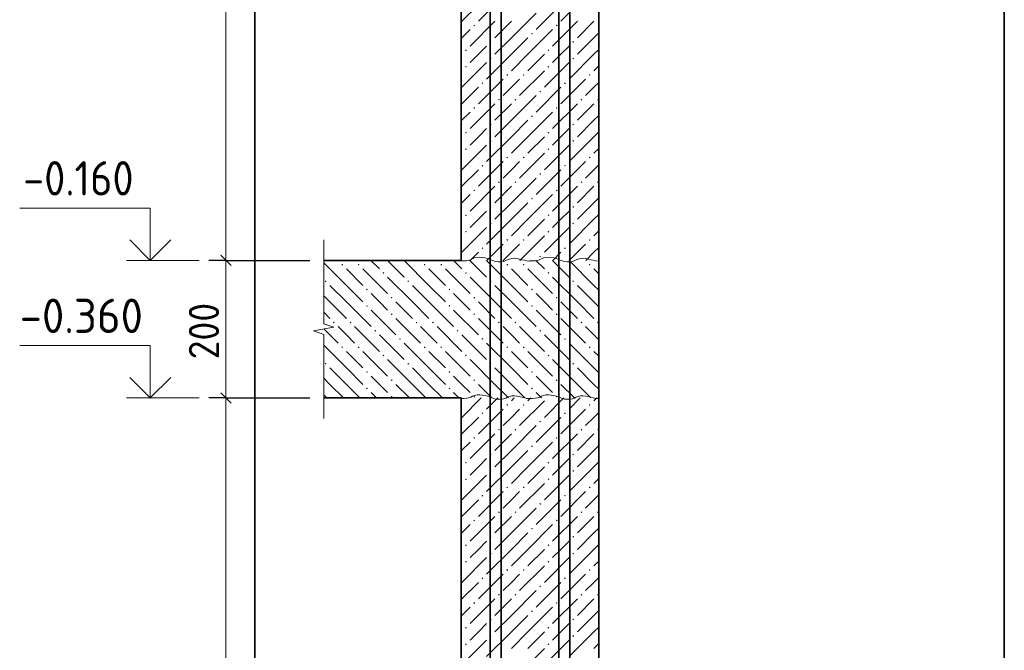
# Model space of a CAD drawing. Header units: millimetres. Extents: x 0 to 42000, y 0 to 29700.
# Tile 10 of 12: x 20915 to 28076, y 15964 to 20550. Entities that reach past the tile are written whole.
import ezdxf

# ---------------------------------------------------------------- set-up
doc = ezdxf.new("R2010")
doc.units = ezdxf.units.MM
doc.linetypes.add('______2', pattern=[270, 200, -70])
for name, color, linetype, lineweight in [('Standard', 7, 'Continuous', 25), ('Выпуски ДОП Г-обр.', 52, 'Continuous', 25), ('ЖБ Перекрытие верхний уровень', 7, '______2', 25), ('ЖБ Пилон', 7, 'Continuous', 35), ('Размерная линия_ общее', 7, 'Continuous', 13)]:
    doc.layers.add(name, color=color, linetype=linetype, lineweight=lineweight)
doc.styles.add('ISOCPEUR', font='txt')

msp = doc.modelspace()

# ---------------------------------------------------------------- hatches: boundary and pattern name
at = {"layer": 'ЖБ Перекрытие верхний уровень', "linetype": 'Continuous', "lineweight": 18, "transparency": 33554687}
for points in [[(23254.2, 18768.4), (23260.7, 18774.9), (23267.2, 18768.4), (23260.7, 18761.9)], [(23374.2, 18768.4), (23380.7, 18774.9), (23387.2, 18768.4), (23380.7, 18761.9)], [(23854.2, 18768.4), (23860.7, 18774.9), (23867.2, 18768.4), (23860.7, 18761.9)], [(23974.2, 18768.4), (23980.7, 18774.9), (23987.2, 18768.4), (23980.7, 18761.9)], [(24454.2, 18768.4), (24460.7, 18774.9), (24467.2, 18768.4), (24460.7, 18761.9)], [(24574.2, 18768.4), (24580.7, 18774.9), (24587.2, 18768.4), (24580.7, 18761.9)], [(25054.2, 18768.4), (25060.7, 18774.9), (25067.2, 18768.4), (25060.7, 18761.9)], [(23554.2, 18708.4), (23560.7, 18714.9), (23567.2, 18708.4), (23560.7, 18701.9)], [(24154.2, 18708.4), (24160.7, 18714.9), (24167.2, 18708.4), (24160.7, 18701.9)], [(24754.2, 18708.4), (24760.7, 18714.9), (24767.2, 18708.4), (24760.7, 18701.9)], [(23134.2, 18648.4), (23140.7, 18654.9), (23147.2, 18648.4), (23140.7, 18641.9)], [(23734.2, 18648.4), (23740.7, 18654.9), (23747.2, 18648.4), (23740.7, 18641.9)], [(24334.2, 18648.4), (24340.7, 18654.9), (24347.2, 18648.4), (24340.7, 18641.9)], [(24934.2, 18648.4), (24940.7, 18654.9), (24947.2, 18648.4), (24940.7, 18641.9)], [(23434.2, 18588.4), (23440.7, 18594.9), (23447.2, 18588.4), (23440.7, 18581.9)], [(24034.2, 18588.4), (24040.7, 18594.9), (24047.2, 18588.4), (24040.7, 18581.9)], [(24634.2, 18588.4), (24640.7, 18594.9), (24647.2, 18588.4), (24640.7, 18581.9)], [(23434.2, 18468.4), (23440.7, 18474.9), (23447.2, 18468.4), (23440.7, 18461.9)], [(23614.2, 18528.4), (23620.7, 18534.9), (23627.2, 18528.4), (23620.7, 18521.9)], [(24034.2, 18468.4), (24040.7, 18474.9), (24047.2, 18468.4), (24040.7, 18461.9)], [(24214.2, 18528.4), (24220.7, 18534.9), (24227.2, 18528.4), (24220.7, 18521.9)], [(24634.2, 18468.4), (24640.7, 18474.9), (24647.2, 18468.4), (24640.7, 18461.9)], [(24814.2, 18528.4), (24820.7, 18534.9), (24827.2, 18528.4), (24820.7, 18521.9)], [(23614.2, 18408.4), (23620.7, 18414.9), (23627.2, 18408.4), (23620.7, 18401.9)], [(24214.2, 18408.4), (24220.7, 18414.9), (24227.2, 18408.4), (24220.7, 18401.9)], [(24814.2, 18408.4), (24820.7, 18414.9), (24827.2, 18408.4), (24820.7, 18401.9)], [(23194.2, 18348.4), (23200.7, 18354.9), (23207.2, 18348.4), (23200.7, 18341.9)], [(23314.2, 18348.4), (23320.7, 18354.9), (23327.2, 18348.4), (23320.7, 18341.9)], [(23794.2, 18348.4), (23800.7, 18354.9), (23807.2, 18348.4), (23800.7, 18341.9)], [(23914.2, 18348.4), (23920.7, 18354.9), (23927.2, 18348.4), (23920.7, 18341.9)], [(24394.2, 18348.4), (24400.7, 18354.9), (24407.2, 18348.4), (24400.7, 18341.9)], [(24514.2, 18348.4), (24520.7, 18354.9), (24527.2, 18348.4), (24520.7, 18341.9)], [(24994.2, 18348.4), (25000.7, 18354.9), (25007.2, 18348.4), (25000.7, 18341.9)], [(25114.2, 18348.4), (25120.7, 18354.9), (25125.9, 18349.6), (25125.9, 18347.2), (25120.7, 18341.9)], [(23494.2, 18288.4), (23500.7, 18294.9), (23507.2, 18288.4), (23500.7, 18281.9)], [(24094.2, 18288.4), (24100.7, 18294.9), (24107.2, 18288.4), (24100.7, 18281.9)], [(24694.2, 18288.4), (24700.7, 18294.9), (24707.2, 18288.4), (24700.7, 18281.9)], [(23674.2, 18228.4), (23680.7, 18234.9), (23687.2, 18228.4), (23680.7, 18221.9)], [(24274.2, 18228.4), (24280.7, 18234.9), (24287.2, 18228.4), (24280.7, 18221.9)], [(24874.2, 18228.4), (24880.7, 18234.9), (24887.2, 18228.4), (24880.7, 18221.9)], [(23254.2, 18168.4), (23260.7, 18174.9), (23267.2, 18168.4), (23260.7, 18161.9)], [(23374.2, 18168.4), (23380.7, 18174.9), (23387.2, 18168.4), (23380.7, 18161.9)], [(23854.2, 18168.4), (23860.7, 18174.9), (23867.2, 18168.4), (23860.7, 18161.9)], [(23974.2, 18168.4), (23980.7, 18174.9), (23987.2, 18168.4), (23980.7, 18161.9)], [(24454.2, 18168.4), (24460.7, 18174.9), (24467.2, 18168.4), (24460.7, 18161.9)], [(24574.2, 18168.4), (24580.7, 18174.9), (24587.2, 18168.4), (24580.7, 18161.9)], [(25054.2, 18168.4), (25060.7, 18174.9), (25067.2, 18168.4), (25060.7, 18161.9)], [(23134.2, 18048.4), (23140.7, 18054.9), (23147.2, 18048.4), (23140.7, 18041.9)], [(23554.2, 18108.4), (23560.7, 18114.9), (23567.2, 18108.4), (23560.7, 18101.9)], [(23734.2, 18048.4), (23740.7, 18054.9), (23747.2, 18048.4), (23740.7, 18041.9)], [(24154.2, 18108.4), (24160.7, 18114.9), (24167.2, 18108.4), (24160.7, 18101.9)], [(24334.2, 18048.4), (24340.7, 18054.9), (24347.2, 18048.4), (24340.7, 18041.9)], [(24754.2, 18108.4), (24760.7, 18114.9), (24767.2, 18108.4), (24760.7, 18101.9)], [(24934.2, 18048.4), (24940.7, 18054.9), (24947.2, 18048.4), (24940.7, 18041.9)], [(23434.2, 17988.4), (23440.7, 17994.9), (23447.2, 17988.4), (23440.7, 17981.9)], [(24034.2, 17988.4), (24040.7, 17994.9), (24047.2, 17988.4), (24040.7, 17981.9)], [(24634.2, 17988.4), (24640.7, 17994.9), (24647.2, 17988.4), (24640.7, 17981.9)], [(23614.2, 17928.4), (23620.7, 17934.9), (23627.2, 17928.4), (23620.7, 17921.9)], [(24214.2, 17928.4), (24220.7, 17934.9), (24227.2, 17928.4), (24220.7, 17921.9)], [(24814.2, 17928.4), (24820.7, 17934.9), (24827.2, 17928.4), (24820.7, 17921.9)], [(23434.2, 17868.4), (23440.7, 17874.9), (23447.2, 17868.4), (23440.7, 17861.9)], [(24034.2, 17868.4), (24040.7, 17874.9), (24047.2, 17868.4), (24040.7, 17861.9)], [(24634.2, 17868.4), (24640.7, 17874.9), (24647.2, 17868.4), (24640.7, 17861.9)], [(23614.2, 17808.4), (23620.7, 17814.9), (23627.2, 17808.4), (23620.7, 17801.9)], [(24214.2, 17808.4), (24220.7, 17814.9), (24227.2, 17808.4), (24220.7, 17801.9)], [(24814.2, 17808.4), (24820.7, 17814.9), (24827.2, 17808.4), (24820.7, 17801.9)]]:
    msp.add_hatch(color=7, dxfattribs=at).paths.add_polyline_path(points, flags=16)
at = {"layer": 'ЖБ Пилон', "linetype": 'Continuous', "lineweight": 18, "transparency": 33554687}
for points in [[(24214.2, 20508.4), (24220.7, 20514.9), (24227.2, 20508.4), (24220.7, 20501.9)], [(24814.2, 20508.4), (24820.7, 20514.9), (24827.2, 20508.4), (24820.7, 20501.9)], [(24634.2, 20448.4), (24640.7, 20454.9), (24647.2, 20448.4), (24640.7, 20441.9)], [(24334.2, 20388.4), (24340.7, 20394.9), (24347.2, 20388.4), (24340.7, 20381.9)], [(24934.2, 20388.4), (24940.7, 20394.9), (24947.2, 20388.4), (24940.7, 20381.9)], [(24154.2, 20328.4), (24160.7, 20334.9), (24167.2, 20328.4), (24160.7, 20321.9)], [(24334.2, 20268.4), (24340.7, 20274.9), (24347.2, 20268.4), (24340.7, 20261.9)], [(24754.2, 20328.4), (24760.7, 20334.9), (24767.2, 20328.4), (24760.7, 20321.9)], [(24934.2, 20268.4), (24940.7, 20274.9), (24947.2, 20268.4), (24940.7, 20261.9)], [(24154.2, 20208.4), (24160.7, 20214.9), (24167.2, 20208.4), (24160.7, 20201.9)], [(24754.2, 20208.4), (24760.7, 20214.9), (24767.2, 20208.4), (24760.7, 20201.9)], [(24454.2, 20148.4), (24460.7, 20154.9), (24467.2, 20148.4), (24460.7, 20141.9)], [(24574.2, 20148.4), (24580.7, 20154.9), (24587.2, 20148.4), (24580.7, 20141.9)], [(25054.2, 20148.4), (25060.7, 20154.9), (25067.2, 20148.4), (25060.7, 20141.9)], [(24274.2, 20088.4), (24280.7, 20094.9), (24287.2, 20088.4), (24280.7, 20081.9)], [(24874.2, 20088.4), (24880.7, 20094.9), (24887.2, 20088.4), (24880.7, 20081.9)], [(24694.2, 20028.4), (24700.7, 20034.9), (24707.2, 20028.4), (24700.7, 20021.9)], [(24214.2, 19908.4), (24220.7, 19914.9), (24227.2, 19908.4), (24220.7, 19901.9)], [(24394.2, 19968.4), (24400.7, 19974.9), (24407.2, 19968.4), (24400.7, 19961.9)], [(24514.2, 19968.4), (24520.7, 19974.9), (24527.2, 19968.4), (24520.7, 19961.9)], [(24814.2, 19908.4), (24820.7, 19914.9), (24827.2, 19908.4), (24820.7, 19901.9)], [(24994.2, 19968.4), (25000.7, 19974.9), (25007.2, 19968.4), (25000.7, 19961.9)], [(25114.2, 19968.4), (25120.7, 19974.9), (25125.9, 19969.6), (25125.9, 19967.2), (25120.7, 19961.9)], [(24634.2, 19848.4), (24640.7, 19854.9), (24647.2, 19848.4), (24640.7, 19841.9)], [(24334.2, 19788.4), (24340.7, 19794.9), (24347.2, 19788.4), (24340.7, 19781.9)], [(24934.2, 19788.4), (24940.7, 19794.9), (24947.2, 19788.4), (24940.7, 19781.9)], [(24154.2, 19728.4), (24160.7, 19734.9), (24167.2, 19728.4), (24160.7, 19721.9)], [(24754.2, 19728.4), (24760.7, 19734.9), (24767.2, 19728.4), (24760.7, 19721.9)], [(24334.2, 19668.4), (24340.7, 19674.9), (24347.2, 19668.4), (24340.7, 19661.9)], [(24934.2, 19668.4), (24940.7, 19674.9), (24947.2, 19668.4), (24940.7, 19661.9)], [(24154.2, 19608.4), (24160.7, 19614.9), (24167.2, 19608.4), (24160.7, 19601.9)], [(24454.2, 19548.4), (24460.7, 19554.9), (24467.2, 19548.4), (24460.7, 19541.9)], [(24574.2, 19548.4), (24580.7, 19554.9), (24587.2, 19548.4), (24580.7, 19541.9)], [(24754.2, 19608.4), (24760.7, 19614.9), (24767.2, 19608.4), (24760.7, 19601.9)], [(25054.2, 19548.4), (25060.7, 19554.9), (25067.2, 19548.4), (25060.7, 19541.9)], [(24274.2, 19488.4), (24280.7, 19494.9), (24287.2, 19488.4), (24280.7, 19481.9)], [(24874.2, 19488.4), (24880.7, 19494.9), (24887.2, 19488.4), (24880.7, 19481.9)], [(24694.2, 19428.4), (24700.7, 19434.9), (24707.2, 19428.4), (24700.7, 19421.9)], [(24394.2, 19368.4), (24400.7, 19374.9), (24407.2, 19368.4), (24400.7, 19361.9)], [(24514.2, 19368.4), (24520.7, 19374.9), (24527.2, 19368.4), (24520.7, 19361.9)], [(24994.2, 19368.4), (25000.7, 19374.9), (25007.2, 19368.4), (25000.7, 19361.9)], [(25114.2, 19368.4), (25120.7, 19374.9), (25125.9, 19369.6), (25125.9, 19367.2), (25120.7, 19361.9)], [(24214.2, 19308.4), (24220.7, 19314.9), (24227.2, 19308.4), (24220.7, 19301.9)], [(24814.2, 19308.4), (24820.7, 19314.9), (24827.2, 19308.4), (24820.7, 19301.9)], [(24334.2, 19188.4), (24340.7, 19194.9), (24347.2, 19188.4), (24340.7, 19181.9)], [(24634.2, 19248.4), (24640.7, 19254.9), (24647.2, 19248.4), (24640.7, 19241.9)], [(24934.2, 19188.4), (24940.7, 19194.9), (24947.2, 19188.4), (24940.7, 19181.9)], [(24154.2, 19128.4), (24160.7, 19134.9), (24167.2, 19128.4), (24160.7, 19121.9)], [(24754.2, 19128.4), (24760.7, 19134.9), (24767.2, 19128.4), (24760.7, 19121.9)], [(24334.2, 19068.4), (24340.7, 19074.9), (24347.2, 19068.4), (24340.7, 19061.9)], [(24934.2, 19068.4), (24940.7, 19074.9), (24947.2, 19068.4), (24940.7, 19061.9)], [(24154.2, 19008.4), (24160.7, 19014.9), (24167.2, 19008.4), (24160.7, 19001.9)], [(24754.2, 19008.4), (24760.7, 19014.9), (24767.2, 19008.4), (24760.7, 19001.9)], [(24454.2, 18948.4), (24460.7, 18954.9), (24467.2, 18948.4), (24460.7, 18941.9)], [(24574.2, 18948.4), (24580.7, 18954.9), (24587.2, 18948.4), (24580.7, 18941.9)], [(25054.2, 18948.4), (25060.7, 18954.9), (25067.2, 18948.4), (25060.7, 18941.9)], [(24274.2, 18888.4), (24280.7, 18894.9), (24287.2, 18888.4), (24280.7, 18881.9)], [(24694.2, 18828.4), (24700.7, 18834.9), (24707.2, 18828.4), (24700.7, 18821.9)], [(24874.2, 18888.4), (24880.7, 18894.9), (24887.2, 18888.4), (24880.7, 18881.9)], [(24274.2, 17688.4), (24280.7, 17694.9), (24287.2, 17688.4), (24280.7, 17681.9)], [(24454.2, 17748.4), (24460.7, 17754.9), (24467.2, 17748.4), (24460.7, 17741.9)], [(24574.2, 17748.4), (24580.7, 17754.9), (24587.2, 17748.4), (24580.7, 17741.9)], [(24874.2, 17688.4), (24880.7, 17694.9), (24887.2, 17688.4), (24880.7, 17681.9)], [(25054.2, 17748.4), (25060.7, 17754.9), (25067.2, 17748.4), (25060.7, 17741.9)], [(24694.2, 17628.4), (24700.7, 17634.9), (24707.2, 17628.4), (24700.7, 17621.9)], [(24394.2, 17568.4), (24400.7, 17574.9), (24407.2, 17568.4), (24400.7, 17561.9)], [(24514.2, 17568.4), (24520.7, 17574.9), (24527.2, 17568.4), (24520.7, 17561.9)], [(24994.2, 17568.4), (25000.7, 17574.9), (25007.2, 17568.4), (25000.7, 17561.9)], [(25114.2, 17568.4), (25120.7, 17574.9), (25125.9, 17569.6), (25125.9, 17567.2), (25120.7, 17561.9)], [(24214.2, 17508.4), (24220.7, 17514.9), (24227.2, 17508.4), (24220.7, 17501.9)], [(24814.2, 17508.4), (24820.7, 17514.9), (24827.2, 17508.4), (24820.7, 17501.9)], [(24634.2, 17448.4), (24640.7, 17454.9), (24647.2, 17448.4), (24640.7, 17441.9)], [(24154.2, 17328.4), (24160.7, 17334.9), (24167.2, 17328.4), (24160.7, 17321.9)], [(24334.2, 17388.4), (24340.7, 17394.9), (24347.2, 17388.4), (24340.7, 17381.9)], [(24754.2, 17328.4), (24760.7, 17334.9), (24767.2, 17328.4), (24760.7, 17321.9)], [(24934.2, 17388.4), (24940.7, 17394.9), (24947.2, 17388.4), (24940.7, 17381.9)], [(24334.2, 17268.4), (24340.7, 17274.9), (24347.2, 17268.4), (24340.7, 17261.9)], [(24934.2, 17268.4), (24940.7, 17274.9), (24947.2, 17268.4), (24940.7, 17261.9)], [(24154.2, 17208.4), (24160.7, 17214.9), (24167.2, 17208.4), (24160.7, 17201.9)], [(24754.2, 17208.4), (24760.7, 17214.9), (24767.2, 17208.4), (24760.7, 17201.9)], [(24454.2, 17148.4), (24460.7, 17154.9), (24467.2, 17148.4), (24460.7, 17141.9)], [(24574.2, 17148.4), (24580.7, 17154.9), (24587.2, 17148.4), (24580.7, 17141.9)], [(25054.2, 17148.4), (25060.7, 17154.9), (25067.2, 17148.4), (25060.7, 17141.9)], [(24274.2, 17088.4), (24280.7, 17094.9), (24287.2, 17088.4), (24280.7, 17081.9)], [(24874.2, 17088.4), (24880.7, 17094.9), (24887.2, 17088.4), (24880.7, 17081.9)], [(24394.2, 16968.4), (24400.7, 16974.9), (24407.2, 16968.4), (24400.7, 16961.9)], [(24514.2, 16968.4), (24520.7, 16974.9), (24527.2, 16968.4), (24520.7, 16961.9)], [(24694.2, 17028.4), (24700.7, 17034.9), (24707.2, 17028.4), (24700.7, 17021.9)], [(24994.2, 16968.4), (25000.7, 16974.9), (25007.2, 16968.4), (25000.7, 16961.9)], [(25114.2, 16968.4), (25120.7, 16974.9), (25125.9, 16969.6), (25125.9, 16967.2), (25120.7, 16961.9)], [(24214.2, 16908.4), (24220.7, 16914.9), (24227.2, 16908.4), (24220.7, 16901.9)], [(24814.2, 16908.4), (24820.7, 16914.9), (24827.2, 16908.4), (24820.7, 16901.9)], [(24634.2, 16848.4), (24640.7, 16854.9), (24647.2, 16848.4), (24640.7, 16841.9)], [(24334.2, 16788.4), (24340.7, 16794.9), (24347.2, 16788.4), (24340.7, 16781.9)], [(24934.2, 16788.4), (24940.7, 16794.9), (24947.2, 16788.4), (24940.7, 16781.9)], [(24154.2, 16728.4), (24160.7, 16734.9), (24167.2, 16728.4), (24160.7, 16721.9)], [(24754.2, 16728.4), (24760.7, 16734.9), (24767.2, 16728.4), (24760.7, 16721.9)], [(24154.2, 16608.4), (24160.7, 16614.9), (24167.2, 16608.4), (24160.7, 16601.9)], [(24334.2, 16668.4), (24340.7, 16674.9), (24347.2, 16668.4), (24340.7, 16661.9)], [(24754.2, 16608.4), (24760.7, 16614.9), (24767.2, 16608.4), (24760.7, 16601.9)], [(24934.2, 16668.4), (24940.7, 16674.9), (24947.2, 16668.4), (24940.7, 16661.9)], [(24454.2, 16548.4), (24460.7, 16554.9), (24467.2, 16548.4), (24460.7, 16541.9)], [(24574.2, 16548.4), (24580.7, 16554.9), (24587.2, 16548.4), (24580.7, 16541.9)], [(25054.2, 16548.4), (25060.7, 16554.9), (25067.2, 16548.4), (25060.7, 16541.9)], [(24274.2, 16488.4), (24280.7, 16494.9), (24287.2, 16488.4), (24280.7, 16481.9)], [(24874.2, 16488.4), (24880.7, 16494.9), (24887.2, 16488.4), (24880.7, 16481.9)], [(24694.2, 16428.4), (24700.7, 16434.9), (24707.2, 16428.4), (24700.7, 16421.9)], [(24394.2, 16368.4), (24400.7, 16374.9), (24407.2, 16368.4), (24400.7, 16361.9)], [(24514.2, 16368.4), (24520.7, 16374.9), (24527.2, 16368.4), (24520.7, 16361.9)], [(24994.2, 16368.4), (25000.7, 16374.9), (25007.2, 16368.4), (25000.7, 16361.9)], [(25114.2, 16368.4), (25120.7, 16374.9), (25125.9, 16369.6), (25125.9, 16367.2), (25120.7, 16361.9)], [(24214.2, 16308.4), (24220.7, 16314.9), (24227.2, 16308.4), (24220.7, 16301.9)], [(24814.2, 16308.4), (24820.7, 16314.9), (24827.2, 16308.4), (24820.7, 16301.9)], [(24334.2, 16188.4), (24340.7, 16194.9), (24347.2, 16188.4), (24340.7, 16181.9)], [(24634.2, 16248.4), (24640.7, 16254.9), (24647.2, 16248.4), (24640.7, 16241.9)], [(24934.2, 16188.4), (24940.7, 16194.9), (24947.2, 16188.4), (24940.7, 16181.9)], [(24154.2, 16128.4), (24160.7, 16134.9), (24167.2, 16128.4), (24160.7, 16121.9)], [(24754.2, 16128.4), (24760.7, 16134.9), (24767.2, 16128.4), (24760.7, 16121.9)], [(24334.2, 16068.4), (24340.7, 16074.9), (24347.2, 16068.4), (24340.7, 16061.9)], [(24934.2, 16068.4), (24940.7, 16074.9), (24947.2, 16068.4), (24940.7, 16061.9)], [(24154.2, 16008.4), (24160.7, 16014.9), (24167.2, 16008.4), (24160.7, 16001.9)], [(24754.2, 16008.4), (24760.7, 16014.9), (24767.2, 16008.4), (24760.7, 16001.9)]]:
    msp.add_hatch(color=7, dxfattribs=at).paths.add_polyline_path(points, flags=16)

# ---------------------------------------------------------------- linework, layer by layer
at = {"layer": 'Standard', "color": 7, "linetype": 'Continuous', "lineweight": 13, "transparency": 33554687}
for p, q in [((23125.9, 18950), (23125.9, 18339)), ((22220.9, 18800), (21690.9, 18800)), ((23125.9, 18339), (23200.9, 18313)), ((23200.9, 18313), (23050.9, 18287)), ((23050.9, 18287), (23125.9, 18261)), ((23125.9, 18261), (23125.9, 17650)), ((22220.9, 17800), (21690.9, 17800)), ((23125.9, 17650), (23125.9, 17650))]:
    msp.add_line(p, q, dxfattribs=at)
at = {"layer": 'Standard', "color": 7, "linetype": 'Continuous', "lineweight": 18, "transparency": 33554687}
for p, q in [((25125.9, 18795.6), (25125.9, 18795.6)), ((25125.9, 17795.6), (25125.9, 17795.6))]:
    msp.add_line(p, q, dxfattribs=at)
at = {"layer": 'Standard', "color": 254, "linetype": 'Continuous', "lineweight": 35, "true_color": 0xc4c4ff, "transparency": 33554687}
msp.add_lwpolyline([(22625.9, 12300), (28076, 12300), (28076, 27700), (22625.9, 27700), (22625.9, 12300)], dxfattribs=at)
at = {"layer": 'Standard', "color": 7, "linetype": 'Continuous', "lineweight": 13, "transparency": 33554687}
for points in [[(21865.1, 18800), (21865.1, 19180), (20915.1, 19180)], [(21865.1, 17800), (21865.1, 18180), (20915.1, 18180)]]:
    msp.add_lwpolyline(points, dxfattribs=at)
at = {"layer": 'Standard', "color": 7, "linetype": 'Continuous', "lineweight": 35, "transparency": 33554687}
for points in [[(22013.6, 18948.5), (21865.1, 18800), (21716.6, 18948.5)], [(22013.6, 17948.5), (21865.1, 17800), (21716.6, 17948.5)]]:
    msp.add_lwpolyline(points, dxfattribs=at)
at = {"layer": 'Standard', "color": 7, "linetype": 'Continuous', "lineweight": 18, "transparency": 33554687}
for points in [[(24125.9, 18795.6), (24144.4, 18795.5), (24164.4, 18796.9), (24182.5, 18800.2), (24196.9, 18805.7), (24209.4, 18812.2), (24224, 18817.6), (24242.4, 18820.9), (24261.9, 18822.9), (24281.4, 18820.7), (24299.5, 18817.2), (24316.9, 18813.1), (24332, 18807.8), (24345.9, 18802), (24359.9, 18796.3), (24376.9, 18791.8), (24395.9, 18789.4), (24415.9, 18789.8), (24435.4, 18792.4), (24449.9, 18797.8), (24462.9, 18804), (24476.9, 18809.7), (24493.9, 18814), (24513.9, 18814.9), (24533.5, 18812.5), (24550.9, 18808.8), (24568, 18804.5), (24585.4, 18800.4), (24602.4, 18796.3), (24621.9, 18794.4), (24625.9, 18794.2)], [(24625.9, 18795.6), (24644.4, 18795.5), (24664.4, 18796.9), (24682.5, 18800.2), (24696.9, 18805.7), (24709.4, 18812.2), (24724, 18817.6), (24742.4, 18820.9), (24761.9, 18822.9), (24781.4, 18820.7), (24799.5, 18817.2), (24816.9, 18813.1), (24832, 18807.8), (24845.9, 18802), (24859.9, 18796.3), (24876.9, 18791.8), (24895.9, 18789.4), (24915.9, 18789.8), (24935.4, 18792.4), (24949.9, 18797.8), (24962.9, 18804), (24976.9, 18809.7), (24993.9, 18814), (25013.9, 18814.9), (25033.5, 18812.5), (25050.9, 18808.8), (25068, 18804.5), (25085.4, 18800.4), (25102.4, 18796.3), (25121.9, 18794.4), (25125.9, 18794.2)], [(24125.9, 17795.6), (24144.4, 17795.5), (24164.4, 17796.9), (24182.5, 17800.2), (24196.9, 17805.7), (24209.4, 17812.2), (24224, 17817.6), (24242.4, 17820.9), (24261.9, 17822.9), (24281.4, 17820.7), (24299.5, 17817.2), (24316.9, 17813.1), (24332, 17807.8), (24345.9, 17802), (24359.9, 17796.3), (24376.9, 17791.8), (24395.9, 17789.4), (24415.9, 17789.8), (24435.4, 17792.4), (24449.9, 17797.8), (24462.9, 17804), (24476.9, 17809.7), (24493.9, 17814), (24513.9, 17814.9), (24533.5, 17812.5), (24550.9, 17808.8), (24568, 17804.5), (24585.4, 17800.4), (24602.4, 17796.3), (24621.9, 17794.4), (24625.9, 17794.2)], [(24625.9, 17795.6), (24644.4, 17795.5), (24664.4, 17796.9), (24682.5, 17800.2), (24696.9, 17805.7), (24709.4, 17812.2), (24724, 17817.6), (24742.4, 17820.9), (24761.9, 17822.9), (24781.4, 17820.7), (24799.5, 17817.2), (24816.9, 17813.1), (24832, 17807.8), (24845.9, 17802), (24859.9, 17796.3), (24876.9, 17791.8), (24895.9, 17789.4), (24915.9, 17789.8), (24935.4, 17792.4), (24949.9, 17797.8), (24962.9, 17804), (24976.9, 17809.7), (24993.9, 17814), (25013.9, 17814.9), (25033.5, 17812.5), (25050.9, 17808.8), (25068, 17804.5), (25085.4, 17800.4), (25102.4, 17796.3), (25121.9, 17794.4), (25125.9, 17794.2)]]:
    msp.add_lwpolyline(points, dxfattribs=at)
at = {"layer": 'Выпуски ДОП Г-обр.', "color": 26, "linetype": 'Continuous', "lineweight": 35, "true_color": 0x6e2814, "transparency": 33554687}
for points in [[(24415.9, 26800), (24415.9, 13300), (24335.9, 13300), (24335.9, 26800), (24415.9, 26800)], [(24415.9, 26800), (24415.9, 13300), (24335.9, 13300), (24335.9, 26800), (24415.9, 26800)], [(24915.9, 26800), (24915.9, 13300), (24835.9, 13300), (24835.9, 26800), (24915.9, 26800)], [(24915.9, 26800), (24915.9, 13300), (24835.9, 13300), (24835.9, 26800), (24915.9, 26800)]]:
    msp.add_lwpolyline(points, dxfattribs=at)
at = {"layer": 'ЖБ Перекрытие верхний уровень', "color": 7, "linetype": 'Continuous', "lineweight": 35, "transparency": 33554687}
for p, q in [((24125.9, 18800), (23125.9, 18800)), ((25125.9, 17800), (25125.9, 18800)), ((23125.9, 17800), (24125.9, 17800))]:
    msp.add_line(p, q, dxfattribs=at)
at = {"layer": 'ЖБ Перекрытие верхний уровень', "color": 9, "linetype": 'Continuous', "lineweight": 18, "true_color": 0xc7c7c7, "transparency": 33554687}
for p, q in [((23290.7, 18618.4), (23125.9, 18783.1)), ((23229.1, 18800), (23230.7, 18798.4)), ((23350.7, 18798.4), (23349.1, 18800)), ((23469.1, 18800), (23530.7, 18738.4)), ((23589.1, 18800), (23710.7, 18678.4)), ((23890.7, 18618.4), (23710.7, 18798.4)), ((23829.1, 18800), (23830.7, 18798.4)), ((23950.7, 18798.4), (23949.1, 18800)), ((24069.1, 18800), (24130.7, 18738.4)), ((24189.1, 18800), (24310.7, 18678.4)), ((24490.7, 18618.4), (24310.7, 18798.4)), ((24429.1, 18800), (24430.7, 18798.4)), ((24550.7, 18798.4), (24549.1, 18800)), ((24669.1, 18800), (24730.7, 18738.4)), ((24789.1, 18800), (24910.7, 18678.4)), ((25090.7, 18618.4), (24910.7, 18798.4)), ((25029.1, 18800), (25030.7, 18798.4)), ((23290.7, 18738.4), (23410.7, 18618.4)), ((23410.7, 18738.4), (23590.7, 18558.4)), ((23890.7, 18738.4), (24010.7, 18618.4)), ((24010.7, 18738.4), (24190.7, 18558.4)), ((24490.7, 18738.4), (24610.7, 18618.4)), ((24610.7, 18738.4), (24790.7, 18558.4)), ((25090.7, 18738.4), (25125.9, 18703.1)), ((23170.7, 18618.4), (23290.7, 18498.4)), ((23290.7, 18618.4), (23410.7, 18498.4)), ((23770.7, 18498.4), (23590.7, 18678.4)), ((23770.7, 18618.4), (23890.7, 18498.4)), ((23890.7, 18618.4), (24010.7, 18498.4)), ((24370.7, 18498.4), (24190.7, 18678.4)), ((24370.7, 18618.4), (24490.7, 18498.4)), ((24490.7, 18618.4), (24610.7, 18498.4)), ((24970.7, 18498.4), (24790.7, 18678.4)), ((24970.7, 18618.4), (25090.7, 18498.4)), ((25090.7, 18618.4), (25125.9, 18583.1)), ((23530.7, 18498.4), (23470.7, 18558.4)), ((24130.7, 18498.4), (24070.7, 18558.4)), ((24730.7, 18498.4), (24670.7, 18558.4)), ((23170.7, 18498.4), (23125.9, 18543.1)), ((23170.7, 18498.4), (23290.7, 18378.4)), ((23290.7, 18498.4), (23470.7, 18318.4)), ((23590.7, 18438.4), (23530.7, 18498.4)), ((23650.7, 18498.4), (23770.7, 18378.4)), ((23770.7, 18498.4), (23890.7, 18378.4)), ((23890.7, 18498.4), (24070.7, 18318.4)), ((24190.7, 18438.4), (24130.7, 18498.4)), ((24250.7, 18498.4), (24370.7, 18378.4)), ((24370.7, 18498.4), (24490.7, 18378.4)), ((24490.7, 18498.4), (24670.7, 18318.4)), ((24790.7, 18438.4), (24730.7, 18498.4)), ((24850.7, 18498.4), (24970.7, 18378.4)), ((24970.7, 18498.4), (25090.7, 18378.4)), ((25090.7, 18498.4), (25125.9, 18463.1)), ((23125.9, 18423.1), (23170.7, 18378.4)), ((23470.7, 18438.4), (23650.7, 18258.4)), ((24070.7, 18438.4), (24250.7, 18258.4)), ((24670.7, 18438.4), (24850.7, 18258.4)), ((23650.7, 18378.4), (23830.7, 18198.4)), ((24250.7, 18378.4), (24430.7, 18198.4)), ((24850.7, 18378.4), (25030.7, 18198.4)), ((23125.9, 18303.1), (23230.7, 18198.4)), ((23290.7, 18258.4), (23230.7, 18318.4)), ((23350.7, 18318.4), (23530.7, 18138.4)), ((23890.7, 18258.4), (23830.7, 18318.4)), ((23950.7, 18318.4), (24130.7, 18138.4)), ((24490.7, 18258.4), (24430.7, 18318.4)), ((24550.7, 18318.4), (24730.7, 18138.4)), ((25090.7, 18258.4), (25030.7, 18318.4)), ((23350.7, 18198.4), (23290.7, 18258.4)), ((23530.7, 18258.4), (23710.7, 18078.4)), ((23890.7, 18018.4), (23710.7, 18198.4)), ((23950.7, 18198.4), (23890.7, 18258.4)), ((24130.7, 18258.4), (24310.7, 18078.4)), ((24490.7, 18018.4), (24310.7, 18198.4)), ((24550.7, 18198.4), (24490.7, 18258.4)), ((24730.7, 18258.4), (24910.7, 18078.4)), ((25090.7, 18018.4), (24910.7, 18198.4)), ((25125.9, 18223.1), (25090.7, 18258.4)), ((23290.7, 18018.4), (23125.9, 18183.1)), ((23290.7, 18138.4), (23410.7, 18018.4)), ((23410.7, 18138.4), (23590.7, 17958.4)), ((23890.7, 18138.4), (24010.7, 18018.4)), ((24010.7, 18138.4), (24190.7, 17958.4)), ((24490.7, 18138.4), (24610.7, 18018.4)), ((24610.7, 18138.4), (24790.7, 17958.4)), ((25090.7, 18138.4), (25125.9, 18103.1)), ((23770.7, 17898.4), (23590.7, 18078.4)), ((24370.7, 17898.4), (24190.7, 18078.4)), ((24970.7, 17898.4), (24790.7, 18078.4)), ((23170.7, 18018.4), (23290.7, 17898.4)), ((23290.7, 18018.4), (23410.7, 17898.4)), ((23770.7, 18018.4), (23890.7, 17898.4)), ((23890.7, 18018.4), (24010.7, 17898.4)), ((24370.7, 18018.4), (24490.7, 17898.4)), ((24490.7, 18018.4), (24610.7, 17898.4)), ((24970.7, 18018.4), (25090.7, 17898.4)), ((25090.7, 18018.4), (25125.9, 17983.1)), ((23170.7, 17898.4), (23125.9, 17943.1)), ((23530.7, 17898.4), (23470.7, 17958.4)), ((24130.7, 17898.4), (24070.7, 17958.4)), ((24730.7, 17898.4), (24670.7, 17958.4)), ((23170.7, 17898.4), (23269.1, 17800)), ((23290.7, 17898.4), (23389.1, 17800)), ((23470.7, 17838.4), (23509.1, 17800)), ((23590.7, 17838.4), (23530.7, 17898.4)), ((23650.7, 17898.4), (23749.1, 17800)), ((23770.7, 17898.4), (23869.1, 17800)), ((23890.7, 17898.4), (23989.1, 17800)), ((24070.7, 17838.4), (24109.1, 17800)), ((24190.7, 17838.4), (24130.7, 17898.4)), ((24250.7, 17898.4), (24349.1, 17800)), ((24370.7, 17898.4), (24469.1, 17800)), ((24490.7, 17898.4), (24589.1, 17800)), ((24670.7, 17838.4), (24709.1, 17800)), ((24790.7, 17838.4), (24730.7, 17898.4)), ((24850.7, 17898.4), (24949.1, 17800)), ((24970.7, 17898.4), (25069.1, 17800)), ((25090.7, 17898.4), (25125.9, 17863.1)), ((23125.9, 17823.1), (23149.1, 17800))]:
    msp.add_line(p, q, dxfattribs=at)
at = {"layer": 'ЖБ Пилон', "color": 7, "linetype": 'Continuous', "lineweight": 35, "transparency": 33554687}
for p, q in [((24125.9, 27200), (24125.9, 18800)), ((25125.9, 18800), (25125.9, 27200)), ((24125.9, 17800), (24125.9, 12800)), ((25125.9, 12800), (25125.9, 17800))]:
    msp.add_line(p, q, dxfattribs=at)
at = {"layer": 'ЖБ Пилон', "color": 9, "linetype": 'Continuous', "lineweight": 18, "true_color": 0xc7c7c7, "transparency": 33554687}
for p, q in [((24430.7, 20718.4), (24250.7, 20538.4)), ((25030.7, 20718.4), (24850.7, 20538.4)), ((24250.7, 20658.4), (24125.9, 20533.7)), ((24850.7, 20658.4), (24670.7, 20478.4)), ((24490.7, 20418.4), (24670.7, 20598.4)), ((24370.7, 20538.4), (24190.7, 20358.4)), ((24490.7, 20538.4), (24370.7, 20418.4)), ((24970.7, 20538.4), (24790.7, 20358.4)), ((25090.7, 20538.4), (24970.7, 20418.4)), ((24125.9, 20413.7), (24190.7, 20478.4)), ((24490.7, 20418.4), (24370.7, 20298.4)), ((24610.7, 20418.4), (24490.7, 20298.4)), ((24610.7, 20298.4), (24790.7, 20478.4)), ((25090.7, 20418.4), (24970.7, 20298.4)), ((25090.7, 20418.4), (25125.9, 20453.7)), ((24250.7, 20298.4), (24310.7, 20358.4)), ((24850.7, 20298.4), (24910.7, 20358.4)), ((24130.7, 20298.4), (24125.9, 20293.7)), ((24190.7, 20238.4), (24250.7, 20298.4)), ((24490.7, 20298.4), (24310.7, 20118.4)), ((24610.7, 20298.4), (24490.7, 20178.4)), ((24730.7, 20298.4), (24610.7, 20178.4)), ((24790.7, 20238.4), (24850.7, 20298.4)), ((25090.7, 20298.4), (24910.7, 20118.4)), ((25125.9, 20333.7), (25090.7, 20298.4)), ((24310.7, 20238.4), (24130.7, 20058.4)), ((24910.7, 20238.4), (24730.7, 20058.4)), ((25125.9, 20213.7), (25090.7, 20178.4)), ((24130.7, 20178.4), (24125.9, 20173.7)), ((24730.7, 20178.4), (24550.7, 19998.4)), ((24250.7, 20058.4), (24125.9, 19933.7)), ((24430.7, 20118.4), (24250.7, 19938.4)), ((24430.7, 19998.4), (24490.7, 20058.4)), ((24490.7, 20058.4), (24550.7, 20118.4)), ((24850.7, 20058.4), (24670.7, 19878.4)), ((25030.7, 20118.4), (24850.7, 19938.4)), ((25030.7, 19998.4), (25090.7, 20058.4)), ((25090.7, 20058.4), (25125.9, 20093.7)), ((24490.7, 19818.4), (24670.7, 19998.4)), ((24370.7, 19938.4), (24190.7, 19758.4)), ((24490.7, 19938.4), (24370.7, 19818.4)), ((24970.7, 19938.4), (24790.7, 19758.4)), ((25090.7, 19938.4), (24970.7, 19818.4)), ((24125.9, 19813.7), (24190.7, 19878.4)), ((24610.7, 19698.4), (24790.7, 19878.4)), ((25090.7, 19818.4), (25125.9, 19853.7)), ((24490.7, 19818.4), (24370.7, 19698.4)), ((24610.7, 19818.4), (24490.7, 19698.4)), ((25090.7, 19818.4), (24970.7, 19698.4)), ((24130.7, 19698.4), (24125.9, 19693.7)), ((24190.7, 19638.4), (24250.7, 19698.4)), ((24250.7, 19698.4), (24310.7, 19758.4)), ((24490.7, 19698.4), (24310.7, 19518.4)), ((24610.7, 19698.4), (24490.7, 19578.4)), ((24730.7, 19698.4), (24610.7, 19578.4)), ((24790.7, 19638.4), (24850.7, 19698.4)), ((24850.7, 19698.4), (24910.7, 19758.4)), ((25090.7, 19698.4), (24910.7, 19518.4)), ((25125.9, 19733.7), (25090.7, 19698.4)), ((24310.7, 19638.4), (24130.7, 19458.4)), ((24910.7, 19638.4), (24730.7, 19458.4)), ((24130.7, 19578.4), (24125.9, 19573.7)), ((24730.7, 19578.4), (24550.7, 19398.4)), ((25125.9, 19613.7), (25090.7, 19578.4)), ((24430.7, 19518.4), (24250.7, 19338.4)), ((24490.7, 19458.4), (24550.7, 19518.4)), ((25030.7, 19518.4), (24850.7, 19338.4)), ((25090.7, 19458.4), (25125.9, 19493.7)), ((24250.7, 19458.4), (24125.9, 19333.7)), ((24430.7, 19398.4), (24490.7, 19458.4)), ((24850.7, 19458.4), (24670.7, 19278.4)), ((25030.7, 19398.4), (25090.7, 19458.4)), ((24370.7, 19338.4), (24190.7, 19158.4)), ((24490.7, 19338.4), (24370.7, 19218.4)), ((24490.7, 19218.4), (24670.7, 19398.4)), ((24970.7, 19338.4), (24790.7, 19158.4)), ((25090.7, 19338.4), (24970.7, 19218.4)), ((24125.9, 19213.7), (24190.7, 19278.4)), ((24610.7, 19098.4), (24790.7, 19278.4)), ((24490.7, 19218.4), (24370.7, 19098.4)), ((24610.7, 19218.4), (24490.7, 19098.4)), ((25090.7, 19218.4), (24970.7, 19098.4)), ((25090.7, 19218.4), (25125.9, 19253.7)), ((24250.7, 19098.4), (24310.7, 19158.4)), ((24850.7, 19098.4), (24910.7, 19158.4)), ((25125.9, 19133.7), (25090.7, 19098.4)), ((24130.7, 19098.4), (24125.9, 19093.7)), ((24190.7, 19038.4), (24250.7, 19098.4)), ((24490.7, 19098.4), (24310.7, 18918.4)), ((24610.7, 19098.4), (24490.7, 18978.4)), ((24730.7, 19098.4), (24610.7, 18978.4)), ((24790.7, 19038.4), (24850.7, 19098.4)), ((25090.7, 19098.4), (24910.7, 18918.4)), ((24130.7, 18978.4), (24125.9, 18973.7)), ((24310.7, 19038.4), (24130.7, 18858.4)), ((24730.7, 18978.4), (24552.3, 18800)), ((24910.7, 19038.4), (24730.7, 18858.4)), ((25125.9, 19013.7), (25090.7, 18978.4)), ((24430.7, 18918.4), (24312.3, 18800)), ((24490.7, 18858.4), (24550.7, 18918.4)), ((25030.7, 18918.4), (24912.3, 18800)), ((24250.7, 18858.4), (24192.3, 18800)), ((24432.3, 18800), (24490.7, 18858.4)), ((24850.7, 18858.4), (24792.3, 18800)), ((25032.3, 18800), (25090.7, 18858.4)), ((25090.7, 18858.4), (25125.9, 18893.7)), ((24130.7, 17778.4), (24125.9, 17773.7)), ((24272.3, 17800), (24130.7, 17658.4)), ((24392.3, 17800), (24310.7, 17718.4)), ((24512.3, 17800), (24490.7, 17778.4)), ((24730.7, 17778.4), (24550.7, 17598.4)), ((24632.3, 17800), (24610.7, 17778.4)), ((24872.3, 17800), (24730.7, 17658.4)), ((24992.3, 17800), (24910.7, 17718.4)), ((25112.3, 17800), (25090.7, 17778.4)), ((24430.7, 17718.4), (24250.7, 17538.4)), ((24490.7, 17658.4), (24550.7, 17718.4)), ((25030.7, 17718.4), (24850.7, 17538.4)), ((25090.7, 17658.4), (25125.9, 17693.7)), ((24250.7, 17658.4), (24125.9, 17533.7)), ((24430.7, 17598.4), (24490.7, 17658.4)), ((24850.7, 17658.4), (24670.7, 17478.4)), ((25030.7, 17598.4), (25090.7, 17658.4)), ((24490.7, 17418.4), (24670.7, 17598.4)), ((24125.9, 17413.7), (24190.7, 17478.4)), ((24370.7, 17538.4), (24190.7, 17358.4)), ((24490.7, 17538.4), (24370.7, 17418.4)), ((24610.7, 17298.4), (24790.7, 17478.4)), ((24970.7, 17538.4), (24790.7, 17358.4)), ((25090.7, 17538.4), (24970.7, 17418.4)), ((24490.7, 17418.4), (24370.7, 17298.4)), ((24610.7, 17418.4), (24490.7, 17298.4)), ((25090.7, 17418.4), (24970.7, 17298.4)), ((25090.7, 17418.4), (25125.9, 17453.7)), ((24250.7, 17298.4), (24310.7, 17358.4)), ((24850.7, 17298.4), (24910.7, 17358.4)), ((25125.9, 17333.7), (25090.7, 17298.4)), ((24130.7, 17298.4), (24125.9, 17293.7)), ((24190.7, 17238.4), (24250.7, 17298.4)), ((24490.7, 17298.4), (24310.7, 17118.4)), ((24610.7, 17298.4), (24490.7, 17178.4)), ((24730.7, 17298.4), (24610.7, 17178.4)), ((24790.7, 17238.4), (24850.7, 17298.4)), ((25090.7, 17298.4), (24910.7, 17118.4)), ((24310.7, 17238.4), (24130.7, 17058.4)), ((24910.7, 17238.4), (24730.7, 17058.4)), ((25125.9, 17213.7), (25090.7, 17178.4)), ((24130.7, 17178.4), (24125.9, 17173.7)), ((24430.7, 17118.4), (24250.7, 16938.4)), ((24490.7, 17058.4), (24550.7, 17118.4)), ((24730.7, 17178.4), (24550.7, 16998.4)), ((25030.7, 17118.4), (24850.7, 16938.4)), ((24250.7, 17058.4), (24125.9, 16933.7)), ((24430.7, 16998.4), (24490.7, 17058.4)), ((24850.7, 17058.4), (24670.7, 16878.4)), ((25030.7, 16998.4), (25090.7, 17058.4)), ((25090.7, 17058.4), (25125.9, 17093.7)), ((24490.7, 16818.4), (24670.7, 16998.4)), ((24370.7, 16938.4), (24190.7, 16758.4)), ((24490.7, 16938.4), (24370.7, 16818.4)), ((24970.7, 16938.4), (24790.7, 16758.4)), ((25090.7, 16938.4), (24970.7, 16818.4)), ((24125.9, 16813.7), (24190.7, 16878.4)), ((24610.7, 16698.4), (24790.7, 16878.4)), ((25090.7, 16818.4), (25125.9, 16853.7)), ((24250.7, 16698.4), (24310.7, 16758.4)), ((24490.7, 16818.4), (24370.7, 16698.4)), ((24610.7, 16818.4), (24490.7, 16698.4)), ((24850.7, 16698.4), (24910.7, 16758.4)), ((25090.7, 16818.4), (24970.7, 16698.4)), ((24130.7, 16698.4), (24125.9, 16693.7)), ((24190.7, 16638.4), (24250.7, 16698.4)), ((24490.7, 16698.4), (24310.7, 16518.4)), ((24610.7, 16698.4), (24490.7, 16578.4)), ((24730.7, 16698.4), (24610.7, 16578.4)), ((24790.7, 16638.4), (24850.7, 16698.4)), ((25090.7, 16698.4), (24910.7, 16518.4)), ((25125.9, 16733.7), (25090.7, 16698.4)), ((24310.7, 16638.4), (24130.7, 16458.4)), ((24910.7, 16638.4), (24730.7, 16458.4)), ((25125.9, 16613.7), (25090.7, 16578.4)), ((24130.7, 16578.4), (24125.9, 16573.7)), ((24730.7, 16578.4), (24550.7, 16398.4)), ((24430.7, 16518.4), (24250.7, 16338.4)), ((24490.7, 16458.4), (24550.7, 16518.4)), ((25030.7, 16518.4), (24850.7, 16338.4)), ((25090.7, 16458.4), (25125.9, 16493.7)), ((24250.7, 16458.4), (24125.9, 16333.7)), ((24430.7, 16398.4), (24490.7, 16458.4)), ((24490.7, 16218.4), (24670.7, 16398.4)), ((24850.7, 16458.4), (24670.7, 16278.4)), ((25030.7, 16398.4), (25090.7, 16458.4)), ((24370.7, 16338.4), (24190.7, 16158.4)), ((24490.7, 16338.4), (24370.7, 16218.4)), ((24970.7, 16338.4), (24790.7, 16158.4)), ((25090.7, 16338.4), (24970.7, 16218.4)), ((24125.9, 16213.7), (24190.7, 16278.4)), ((24610.7, 16098.4), (24790.7, 16278.4)), ((24490.7, 16218.4), (24370.7, 16098.4)), ((24610.7, 16218.4), (24490.7, 16098.4)), ((25090.7, 16218.4), (24970.7, 16098.4)), ((25090.7, 16218.4), (25125.9, 16253.7)), ((24250.7, 16098.4), (24310.7, 16158.4)), ((24850.7, 16098.4), (24910.7, 16158.4)), ((25125.9, 16133.7), (25090.7, 16098.4)), ((24130.7, 16098.4), (24125.9, 16093.7)), ((24190.7, 16038.4), (24250.7, 16098.4)), ((24490.7, 16098.4), (24310.7, 15918.4)), ((24610.7, 16098.4), (24490.7, 15978.4)), ((24730.7, 16098.4), (24610.7, 15978.4)), ((24790.7, 16038.4), (24850.7, 16098.4)), ((25090.7, 16098.4), (24910.7, 15918.4)), ((24130.7, 15978.4), (24125.9, 15973.7)), ((24310.7, 16038.4), (24130.7, 15858.4)), ((24730.7, 15978.4), (24550.7, 15798.4)), ((24910.7, 16038.4), (24730.7, 15858.4)), ((25125.9, 16013.7), (25090.7, 15978.4))]:
    msp.add_line(p, q, dxfattribs=at)
at = {"layer": 'Размерная линия_ общее', "color": 7, "linetype": 'Continuous', "lineweight": 25, "transparency": 33554687}
for p, q in [((22377.6, 18837.5), (22452.6, 18762.5)), ((22377.6, 17837.5), (22452.6, 17762.5))]:
    msp.add_line(p, q, dxfattribs=at)
at = {"layer": 'Размерная линия_ общее', "color": 253, "linetype": 'Continuous', "lineweight": -3, "true_color": 0xa0a0a0, "transparency": 33554687}
for p, q in [((22415.1, 18800), (22290.1, 18800)), ((22415.1, 18800), (22540.1, 18800)), ((22415.1, 18800), (23025.9, 18800)), ((22415.1, 17800), (22290.1, 17800)), ((22415.1, 17800), (22540.1, 17800)), ((22415.1, 17800), (23025.9, 17800))]:
    msp.add_line(p, q, dxfattribs=at)
at = {"layer": 'Размерная линия_ общее', "color": 7, "linetype": 'Continuous', "lineweight": 13, "transparency": 33554687}
for p, q in [((22415.1, 18800), (22415.1, 17800)), ((22415.1, 17800), (22415.1, 13300))]:
    msp.add_line(p, q, dxfattribs=at)
msp.add_lwpolyline([(22415.1, 26800), (22415.1, 22428.8), (22415.1, 22428.8), (22415.1, 18800)], dxfattribs=at)

# ---------------------------------------------------------------- texts
at = {"layer": 'Standard', "color": 7, "linetype": 'Continuous', "lineweight": 25, "transparency": 33554687, "char_height": 250, "attachment_point": 7, "style": 'ISOCPEUR'}
for s, insert, width in [('\\W0.90;-0.160', (20940.1, 19271.7), 1011.765), ('\\W0.95;-0.360', (20915.1, 18271.7), 1067.864)]:
    msp.add_mtext(s, dxfattribs=dict(at, insert=insert, width=width))
at = {"layer": 'Размерная линия_ общее', "color": 7, "linetype": 'Continuous', "lineweight": 25, "transparency": 33554687, "insert": (22365.1, 18080), "char_height": 220, "width": 561.988, "attachment_point": 7, "rotation": 90, "style": 'ISOCPEUR'}
msp.add_mtext('\\W0.91;200', dxfattribs=at)

doc.saveas('drawing.dxf')
